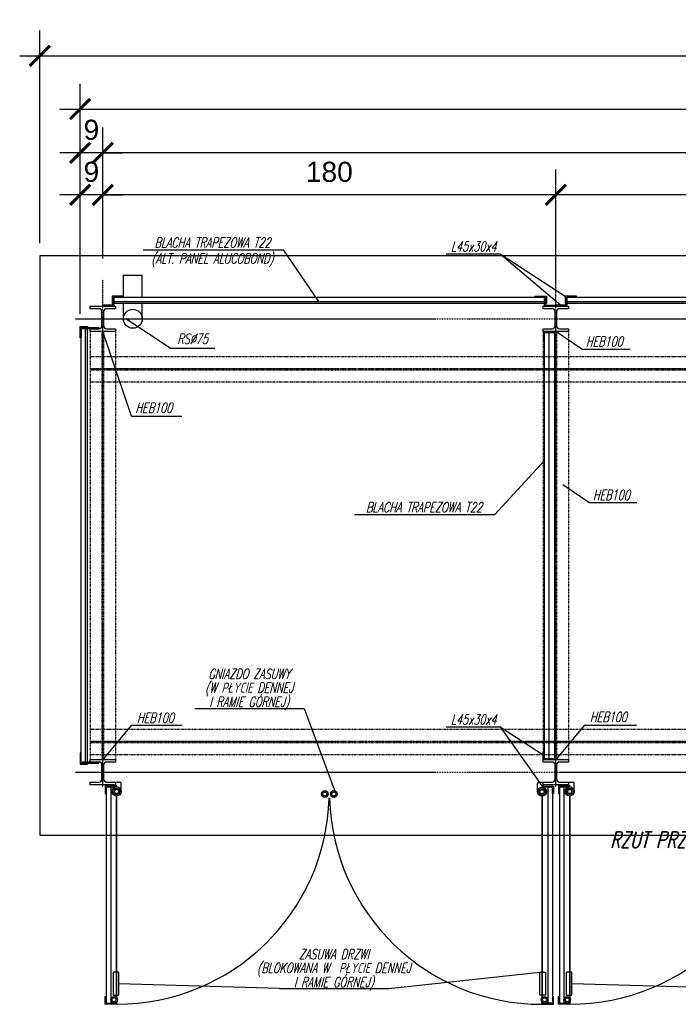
# Model space of a CAD drawing. Extents: x -2911 to 10058, y -5912 to -1002.
# Tile 40 of 43: x 7648 to 7909, y -1806 to -1415. Entities that reach past the tile are written whole.
import ezdxf
from ezdxf.enums import TextEntityAlignment as Align

# ---------------------------------------------------------------- set-up
doc = ezdxf.new("R2010")
doc.units = 0
doc.header["$LTSCALE"] = 1.125
for name, pattern in [('DASHDOT2', [0.5, 0.25, -0.125, 0, -0.125]), ('DASHDOTX2', [2, 1, -0.5, 0, -0.5]), ('DP', [0.5, 0.3, -0.2]), ('MP', [0.25, 0.15, -0.1])]:
    doc.linetypes.add(name, pattern=pattern)
doc.layers.get('DEFPOINTS').update_dxf_attribs({"linetype": 'CONTINUOUS'})
for name, color, linetype in [('--RAMKA', 7, 'CONTINUOUS'), ('BA_LPD', 7, 'DP'), ('BA_LPM', 7, 'MP'), ('BA_PRG', 3, 'CONTINUOUS'), ('BA_SZR', 7, 'CONTINUOUS'), ('BA_TXS', 1, 'CONTINUOUS'), ('BZ_PRS', 2, 'CONTINUOUS'), ('osie', 5, 'DASHDOTX2'), ('SCIANY', 5, 'CONTINUOUS')]:
    doc.layers.add(name, color=color, linetype=linetype)
doc.layers.add('wymiary', color=1, linetype='CONTINUOUS', lineweight=20)
doc.styles.add('style1', font='ARIAL.TTF')
doc.styles.add('style2', font='romans.shx', dxfattribs={"width": 0.7, "oblique": 15})
doc.dimstyles.new('Copy of PKN-WEW', dxfattribs={"dimtxt": 6, "dimasz": 6, "dimexe": 10, "dimexo": 5, "dimgap": 5, "dimtad": 1, "dimdec": 0, "dimrnd": 0.5, "dimzin": 9, "dimdsep": 46, "dimtxsty": 'style1', "dimblk": 'ARCHTICK', "dimcen": 0, "dimdle": 8, "dimclrd": 152, "dimclre": 153, "dimclrt": 51, "dimadec": 0, "dimazin": 0, "dimtfac": 1, "dimtdec": 0, "dimtix": 1, "dimtofl": 0, "dimtmove": 2, "dimatfit": 0, "dimldrblk": 'ARCHTICK', "dimfxl": 1, "dimtolj": 1, "dimtzin": 2, "dimarcsym": 0})

# ---------------------------------------------------------------- blocks, each defined once
blk = doc.blocks.new('_ArchTick')
at = {"layer": 'wymiary', "color": 0, "linetype": 'Continuous', "const_width": 0.15}
blk.add_lwpolyline([(-0.5, -0.5), (0.5, 0.5)], dxfattribs=at)
blk = doc.blocks.new('*D1119')
at = {"layer": '--RAMKA', "color": 153, "lineweight": -2}
for p, q in [((7860.53, -1519.47), (7860.53, -1474.27)), ((8040.53, -1519.47), (8040.53, -1474.27))]:
    blk.add_line(p, q, dxfattribs=at)
at = {"layer": '--RAMKA', "color": 152, "lineweight": -2}
blk.add_line((8048.53, -1484.27), (7852.53, -1484.27), dxfattribs=at)
at = {"layer": 'DEFPOINTS', "color": 0}
for p in [(7860.53, -1484.27), (7860.53, -1524.47), (8040.53, -1524.47)]:
    blk.add_point(p, dxfattribs=at)
at = {"layer": '--RAMKA', "color": 152, "linetype": 'ByBlock', "lineweight": -2, "xscale": 8, "yscale": 8, "zscale": 8, "rotation": 180}
blk.add_blockref('_ArchTick', (7860.53, -1484.27), dxfattribs=at)
at = {"layer": '--RAMKA', "color": 152, "linetype": 'ByBlock', "lineweight": -2, "xscale": 8, "yscale": 8, "zscale": 8}
blk.add_blockref('_ArchTick', (8040.53, -1484.27), dxfattribs=at)
at = {"layer": '--RAMKA', "color": 51, "insert": (7950.53, -1475.18), "char_height": 8, "attachment_point": 5, "style": 'style1'}
blk.add_mtext('\\A1;180', dxfattribs=at)
blk = doc.blocks.new('*D1120')
at = {"layer": '--RAMKA', "color": 153, "lineweight": -2}
for p, q in [((7680.53, -1509.59), (7680.53, -1474.27)), ((7860.53, -1519.47), (7860.53, -1474.27))]:
    blk.add_line(p, q, dxfattribs=at)
at = {"layer": '--RAMKA', "color": 152, "lineweight": -2}
blk.add_line((7868.53, -1484.27), (7672.53, -1484.27), dxfattribs=at)
at = {"layer": 'DEFPOINTS', "color": 0}
for p in [(7680.53, -1484.27), (7680.53, -1514.59), (7860.53, -1524.47)]:
    blk.add_point(p, dxfattribs=at)
at = {"layer": '--RAMKA', "color": 152, "linetype": 'ByBlock', "lineweight": -2, "xscale": 8, "yscale": 8, "zscale": 8, "rotation": 180}
blk.add_blockref('_ArchTick', (7680.53, -1484.27), dxfattribs=at)
at = {"layer": '--RAMKA', "color": 152, "linetype": 'ByBlock', "lineweight": -2, "xscale": 8, "yscale": 8, "zscale": 8}
blk.add_blockref('_ArchTick', (7860.53, -1484.27), dxfattribs=at)
at = {"layer": '--RAMKA', "color": 51, "insert": (7770.53, -1475.18), "char_height": 8, "attachment_point": 5, "style": 'style1'}
blk.add_mtext('\\A1;180', dxfattribs=at)
blk = doc.blocks.new('*D1121')
at = {"layer": '--RAMKA', "color": 153, "lineweight": -2}
for p, q in [((7680.53, -1479.27), (7680.53, -1457.57)), ((8220.53, -1479.27), (8220.53, -1457.57))]:
    blk.add_line(p, q, dxfattribs=at)
at = {"layer": '--RAMKA', "color": 152, "lineweight": -2}
blk.add_line((8228.53, -1467.57), (7672.53, -1467.57), dxfattribs=at)
at = {"layer": 'DEFPOINTS', "color": 0}
for p in [(7680.53, -1467.57), (7680.53, -1484.27), (8220.53, -1484.27)]:
    blk.add_point(p, dxfattribs=at)
at = {"layer": '--RAMKA', "color": 152, "linetype": 'ByBlock', "lineweight": -2, "xscale": 8, "yscale": 8, "zscale": 8, "rotation": 180}
blk.add_blockref('_ArchTick', (7680.53, -1467.57), dxfattribs=at)
at = {"layer": '--RAMKA', "color": 152, "linetype": 'ByBlock', "lineweight": -2, "xscale": 8, "yscale": 8, "zscale": 8}
blk.add_blockref('_ArchTick', (8220.53, -1467.57), dxfattribs=at)
at = {"layer": '--RAMKA', "color": 51, "insert": (7950.53, -1458.49), "char_height": 8, "attachment_point": 5, "style": 'style1'}
blk.add_mtext('\\A1;540', dxfattribs=at)
blk = doc.blocks.new('*D1123')
at = {"layer": '--RAMKA', "color": 153, "lineweight": -2}
for p, q in [((7671.53, -1531.57), (7671.53, -1440.2)), ((8229.53, -1531.57), (8229.53, -1440.2))]:
    blk.add_line(p, q, dxfattribs=at)
at = {"layer": '--RAMKA', "color": 152, "lineweight": -2}
blk.add_line((7663.53, -1450.2), (8237.53, -1450.2), dxfattribs=at)
at = {"layer": 'DEFPOINTS', "color": 0}
for p in [(8229.53, -1450.2), (7671.53, -1536.57), (8229.53, -1536.57)]:
    blk.add_point(p, dxfattribs=at)
at = {"layer": '--RAMKA', "color": 152, "linetype": 'ByBlock', "lineweight": -2, "xscale": 8, "yscale": 8, "zscale": 8, "rotation": 180}
blk.add_blockref('_ArchTick', (7671.53, -1450.2), dxfattribs=at)
at = {"layer": '--RAMKA', "color": 152, "linetype": 'ByBlock', "lineweight": -2, "xscale": 8, "yscale": 8, "zscale": 8}
blk.add_blockref('_ArchTick', (8229.53, -1450.2), dxfattribs=at)
at = {"layer": '--RAMKA', "color": 51, "insert": (7950.53, -1441.12), "char_height": 8, "attachment_point": 5, "style": 'style1'}
blk.add_mtext('\\A1;558', dxfattribs=at)
blk = doc.blocks.new('*D1131')
at = {"layer": '--RAMKA', "color": 153, "lineweight": -2}
for p, q in [((7671.53, -1504.59), (7671.53, -1474.27)), ((7680.53, -1504.59), (7680.53, -1474.27))]:
    blk.add_line(p, q, dxfattribs=at)
at = {"layer": '--RAMKA', "color": 152, "lineweight": -2}
for p, q in [((7671.53, -1484.27), (7663.53, -1484.27)), ((7680.53, -1484.27), (7688.53, -1484.27))]:
    blk.add_line(p, q, dxfattribs=at)
at = {"layer": 'DEFPOINTS', "color": 0}
for p in [(7671.53, -1484.27), (7671.53, -1509.59), (7680.53, -1509.59)]:
    blk.add_point(p, dxfattribs=at)
at = {"layer": '--RAMKA', "color": 152, "linetype": 'ByBlock', "lineweight": -2, "xscale": 8, "yscale": 8, "zscale": 8}
blk.add_blockref('_ArchTick', (7671.53, -1484.27), dxfattribs=at)
at = {"layer": '--RAMKA', "color": 152, "linetype": 'ByBlock', "lineweight": -2, "xscale": 8, "yscale": 8, "zscale": 8, "rotation": 180}
blk.add_blockref('_ArchTick', (7680.53, -1484.27), dxfattribs=at)
at = {"layer": '--RAMKA', "color": 51, "insert": (7676.03, -1475.18), "char_height": 8, "attachment_point": 5, "style": 'style1'}
blk.add_mtext('\\A1;9', dxfattribs=at)
blk = doc.blocks.new('*D1132')
at = {"layer": '--RAMKA', "color": 153, "lineweight": -2}
for p, q in [((7671.53, -1469.27), (7671.53, -1457.57)), ((7680.53, -1469.27), (7680.53, -1457.57))]:
    blk.add_line(p, q, dxfattribs=at)
at = {"layer": '--RAMKA', "color": 152, "lineweight": -2}
for p, q in [((7671.53, -1467.57), (7663.53, -1467.57)), ((7680.53, -1467.57), (7688.53, -1467.57))]:
    blk.add_line(p, q, dxfattribs=at)
at = {"layer": 'DEFPOINTS', "color": 0}
for p in [(7671.53, -1467.57), (7671.53, -1474.27), (7680.53, -1474.27)]:
    blk.add_point(p, dxfattribs=at)
at = {"layer": '--RAMKA', "color": 152, "linetype": 'ByBlock', "lineweight": -2, "xscale": 8, "yscale": 8, "zscale": 8}
blk.add_blockref('_ArchTick', (7671.53, -1467.57), dxfattribs=at)
at = {"layer": '--RAMKA', "color": 152, "linetype": 'ByBlock', "lineweight": -2, "xscale": 8, "yscale": 8, "zscale": 8, "rotation": 180}
blk.add_blockref('_ArchTick', (7680.53, -1467.57), dxfattribs=at)
at = {"layer": '--RAMKA', "color": 51, "insert": (7676.03, -1458.49), "char_height": 8, "attachment_point": 5, "style": 'style1'}
blk.add_mtext('\\A1;9', dxfattribs=at)
blk = doc.blocks.new('*D1146')
at = {"layer": '--RAMKA', "color": 153, "lineweight": -2}
for p, q in [((7655.53, -1503.47), (7655.53, -1419.06)), ((8245.53, -1503.47), (8245.53, -1419.06))]:
    blk.add_line(p, q, dxfattribs=at)
at = {"layer": '--RAMKA', "color": 152, "lineweight": -2}
blk.add_line((7647.53, -1429.06), (8253.53, -1429.06), dxfattribs=at)
at = {"layer": 'DEFPOINTS', "color": 0}
for p in [(8245.53, -1429.06), (7655.53, -1508.47), (8245.53, -1508.47)]:
    blk.add_point(p, dxfattribs=at)
at = {"layer": '--RAMKA', "color": 152, "linetype": 'ByBlock', "lineweight": -2, "xscale": 8, "yscale": 8, "zscale": 8, "rotation": 180}
blk.add_blockref('_ArchTick', (7655.53, -1429.06), dxfattribs=at)
at = {"layer": '--RAMKA', "color": 152, "linetype": 'ByBlock', "lineweight": -2, "xscale": 8, "yscale": 8, "zscale": 8}
blk.add_blockref('_ArchTick', (8245.53, -1429.06), dxfattribs=at)
at = {"layer": '--RAMKA', "color": 51, "insert": (7950.53, -1419.97), "char_height": 8, "attachment_point": 5, "style": 'style1'}
blk.add_mtext('\\A1;590', dxfattribs=at)

msp = doc.modelspace()

# ---------------------------------------------------------------- linework, layer by layer
at = {"layer": 'BA_LPD'}
for p, q in [((7675.53, -1538.47), (7675.53, -1708.47)), ((7680.23, -1538.47), (7680.23, -1708.47)), ((7680.83, -1538.47), (7680.83, -1708.47)), ((7685.53, -1538.47), (7685.53, -1708.47)), ((7855.53, -1538.47), (7855.53, -1708.47)), ((7860.23, -1538.47), (7860.23, -1708.47)), ((7860.83, -1538.47), (7860.83, -1708.47)), ((7865.53, -1538.47), (7865.53, -1708.47)), ((7675.53, -1548.47), (8225.53, -1548.47)), ((7675.53, -1553.17), (8225.53, -1553.17)), ((7675.53, -1553.77), (8225.53, -1553.77)), ((7675.53, -1558.47), (8225.53, -1558.47)), ((7675.53, -1696.47), (8225.53, -1696.47)), ((7675.53, -1701.17), (8225.53, -1701.17)), ((7675.53, -1701.77), (8225.53, -1701.77)), ((7675.53, -1706.47), (8225.53, -1706.47))]:
    msp.add_line(p, q, dxfattribs=at)
at = {"layer": 'BA_LPM'}
for points in [[(7684.66, -1792.97), (7684.66, -1802.02), (7686.87, -1802.02), (7686.87, -1792.97)], [(7856.4, -1792.97), (7856.4, -1802.02), (7854.19, -1802.02), (7854.19, -1792.97)], [(7864.66, -1792.97), (7864.66, -1802.02), (7866.87, -1802.02), (7866.87, -1792.97)]]:
    msp.add_lwpolyline(points, close=True, dxfattribs=at)
at = {"layer": 'BA_PRG'}
for points in [[(7684.23, -1524.47), (7684.23, -1527.47), (7684.43, -1527.47, 0.414214), (7684.63, -1527.27), (7684.63, -1525.27, -0.414214), (7685.03, -1524.87), (7688.53, -1524.87, 0.414214), (7688.73, -1524.67), (7688.73, -1524.47)], [(7856.83, -1524.47), (7856.83, -1527.47), (7856.63, -1527.47, -0.414214), (7856.43, -1527.27), (7856.43, -1525.27, 0.414214), (7856.03, -1524.87), (7852.53, -1524.87, -0.414214), (7852.33, -1524.67), (7852.33, -1524.47)], [(7864.23, -1524.47), (7864.23, -1527.47), (7864.43, -1527.47, 0.414214), (7864.63, -1527.27), (7864.63, -1525.27, -0.414214), (7865.03, -1524.87), (7868.53, -1524.87, 0.414214), (7868.73, -1524.67), (7868.73, -1524.47)], [(7685.03, -1528.47), (7685.03, -1525.47), (7684.83, -1525.47, 0.414214), (7684.63, -1525.67), (7684.63, -1527.67, -0.414214), (7684.23, -1528.07), (7680.73, -1528.07, 0.414214), (7680.53, -1528.27), (7680.53, -1528.47)], [(7856.03, -1528.47), (7856.03, -1525.47), (7856.23, -1525.47, -0.414214), (7856.43, -1525.67), (7856.43, -1527.67, 0.414214), (7856.83, -1528.07), (7860.33, -1528.07, -0.414214), (7860.53, -1528.27), (7860.53, -1528.47)], [(7865.03, -1528.47), (7865.03, -1525.47), (7864.83, -1525.47, 0.414214), (7864.63, -1525.67), (7864.63, -1527.67, -0.414214), (7864.23, -1528.07), (7860.73, -1528.07, 0.414214), (7860.53, -1528.27), (7860.53, -1528.47)], [(7671.53, -1536.57), (7674.53, -1536.57), (7674.53, -1536.77, -0.414214), (7674.33, -1536.97), (7672.33, -1536.97, 0.414214), (7671.93, -1537.37), (7671.93, -1540.87, -0.414214), (7671.73, -1541.07), (7671.53, -1541.07)], [(7855.53, -1538.47), (7855.53, -1541.47), (7855.73, -1541.47, 0.414214), (7855.93, -1541.27), (7855.93, -1539.27, -0.414214), (7856.33, -1538.87), (7859.83, -1538.87, 0.414214), (7860.03, -1538.67), (7860.03, -1538.47)], [(7671.53, -1710.37), (7674.53, -1710.37), (7674.53, -1710.17, 0.414214), (7674.33, -1709.97), (7672.33, -1709.97, -0.414214), (7671.93, -1709.57), (7671.93, -1706.07, 0.414214), (7671.73, -1705.87), (7671.53, -1705.87)], [(7855.53, -1708.47), (7855.53, -1705.47), (7855.73, -1705.47, -0.414214), (7855.93, -1705.67), (7855.93, -1707.67, 0.414214), (7856.33, -1708.07), (7859.83, -1708.07, -0.414214), (7860.03, -1708.27), (7860.03, -1708.47)], [(7681.53, -1718.97), (7681.53, -1721.97), (7681.73, -1721.97, 0.414214), (7681.93, -1721.77), (7681.93, -1719.77, -0.414214), (7682.33, -1719.37), (7685.83, -1719.37, 0.414214), (7686.03, -1719.17), (7686.03, -1718.97)], [(7859.53, -1719.07), (7859.53, -1722.07), (7859.33, -1722.07, -0.414214), (7859.13, -1721.87), (7859.13, -1719.87, 0.414214), (7858.73, -1719.47), (7855.23, -1719.47, -0.414214), (7855.03, -1719.27), (7855.03, -1719.07)], [(7861.53, -1718.97), (7861.53, -1721.97), (7861.73, -1721.97, 0.414214), (7861.93, -1721.77), (7861.93, -1719.77, -0.414214), (7862.33, -1719.37), (7865.83, -1719.37, 0.414214), (7866.03, -1719.17), (7866.03, -1718.97)], [(7681.53, -1805.57), (7681.53, -1802.57), (7681.73, -1802.57, -0.414214), (7681.93, -1802.77), (7681.93, -1804.77, 0.414214), (7682.33, -1805.17), (7685.83, -1805.17, -0.414214), (7686.03, -1805.37), (7686.03, -1805.57)], [(7859.53, -1805.67), (7859.53, -1802.67), (7859.33, -1802.67, 0.414214), (7859.13, -1802.87), (7859.13, -1804.87, -0.414214), (7858.73, -1805.27), (7855.23, -1805.27, 0.414214), (7855.03, -1805.47), (7855.03, -1805.67)], [(7861.53, -1805.57), (7861.53, -1802.57), (7861.73, -1802.57, -0.414214), (7861.93, -1802.77), (7861.93, -1804.77, 0.414214), (7862.33, -1805.17), (7865.83, -1805.17, -0.414214), (7866.03, -1805.37), (7866.03, -1805.57)]]:
    msp.add_lwpolyline(points, format="xyb", close=True, dxfattribs=at)
at = {"layer": 'BA_PRG', "color": 3}
for points in [[(7675.53, -1528.47), (7685.53, -1528.47), (7685.53, -1529.47), (7685.53, -1529.47), (7682.03, -1529.47, 0.414214), (7680.83, -1530.67), (7680.83, -1536.27, 0.414214), (7682.03, -1537.47), (7685.53, -1537.47), (7685.53, -1538.47), (7675.53, -1538.47), (7675.53, -1537.47), (7679.03, -1537.47, 0.414214), (7680.23, -1536.27), (7680.23, -1530.67, 0.414214), (7679.03, -1529.47), (7675.53, -1529.47)], [(7855.53, -1528.47), (7865.53, -1528.47), (7865.53, -1529.47), (7865.53, -1529.47), (7862.03, -1529.47, 0.414214), (7860.83, -1530.67), (7860.83, -1536.27, 0.414214), (7862.03, -1537.47), (7865.53, -1537.47), (7865.53, -1538.47), (7855.53, -1538.47), (7855.53, -1537.47), (7859.03, -1537.47, 0.414214), (7860.23, -1536.27), (7860.23, -1530.67, 0.414214), (7859.03, -1529.47), (7855.53, -1529.47)], [(7675.53, -1708.47), (7685.53, -1708.47), (7685.53, -1709.47), (7685.53, -1709.47), (7682.03, -1709.47, 0.414214), (7680.83, -1710.67), (7680.83, -1716.27, 0.414214), (7682.03, -1717.47), (7685.53, -1717.47), (7685.53, -1718.47), (7675.53, -1718.47), (7675.53, -1717.47), (7679.03, -1717.47, 0.414214), (7680.23, -1716.27), (7680.23, -1710.67, 0.414214), (7679.03, -1709.47), (7675.53, -1709.47)], [(7855.53, -1708.47), (7865.53, -1708.47), (7865.53, -1709.47), (7865.53, -1709.47), (7862.03, -1709.47, 0.414214), (7860.83, -1710.67), (7860.83, -1716.27, 0.414214), (7862.03, -1717.47), (7865.53, -1717.47), (7865.53, -1718.47), (7855.53, -1718.47), (7855.53, -1717.47), (7859.03, -1717.47, 0.414214), (7860.23, -1716.27), (7860.23, -1710.67, 0.414214), (7859.03, -1709.47), (7855.53, -1709.47)]]:
    msp.add_lwpolyline(points, format="xyb", close=True, dxfattribs=at)
at = {"layer": 'BA_PRG'}
for points in [[(7672.53, -1537.47), (7672.53, -1536.97), (7679.03, -1536.97), (7679.03, -1537.47)], [(7672.53, -1709.47), (7672.53, -1709.97), (7679.03, -1709.97), (7679.03, -1709.47)]]:
    msp.add_lwpolyline(points, close=True, dxfattribs=at)
at = {"layer": 'BA_SZR'}
for p, q in [((7838.45, -1507.64), (7862.48, -1528.07)), ((7717.09, -1688.16), (7760.56, -1688.16)), ((7760.56, -1688.16), (7772.98, -1721.7)), ((7838.45, -1695.5), (7855.03, -1719.07)), ((7685.53, -1717.47), (7687.33, -1717.47)), ((7685.53, -1718.47), (7685.53, -1718.97)), ((7687.83, -1721.17), (7687.83, -1717.97)), ((7853.23, -1721.27), (7853.23, -1718.07)), ((7855.53, -1717.57), (7853.73, -1717.57)), ((7855.53, -1718.57), (7855.53, -1719.07)), ((7865.53, -1717.47), (7867.33, -1717.47)), ((7865.53, -1717.47), (7867.33, -1717.47)), ((7865.53, -1718.47), (7865.53, -1719.44)), ((7865.53, -1718.47), (7865.53, -1718.97)), ((7867.83, -1721.17), (7867.83, -1717.97)), ((7867.83, -1721.17), (7867.83, -1717.97)), ((7794.19, -1799.45), (7854.19, -1792.97)), ((7750.72, -1799.45), (7686.87, -1797.49)), ((7930.72, -1799.45), (7866.87, -1797.49)), ((7750.72, -1799.45), (7794.19, -1799.45))]:
    msp.add_line(p, q, dxfattribs=at)
for centre, radius in [((7686.03, -1721.17), 1.8), ((7686.03, -1721.17), 1.3), ((7855.03, -1721.27), 1.8), ((7855.03, -1721.27), 1.3), ((7866.03, -1721.17), 1.8), ((7866.03, -1721.17), 1.8), ((7866.03, -1721.17), 1.3), ((7866.03, -1721.17), 1.3), ((7686.03, -1721.17), 0.8), ((7768.73, -1722.17), 1.3), ((7768.73, -1722.17), 0.8), ((7772.33, -1722.17), 1.3), ((7772.33, -1722.17), 0.8), ((7855.03, -1721.27), 0.8), ((7866.03, -1721.17), 0.8), ((7866.03, -1721.17), 0.8), ((7685.03, -1803.87), 1.3), ((7685.03, -1803.87), 0.8), ((7856.03, -1803.87), 1.3), ((7856.03, -1803.87), 0.8), ((7865.03, -1803.87), 1.3), ((7865.03, -1803.87), 0.8)]:
    msp.add_circle(centre, radius, dxfattribs=at)
for centre, start, end in [((7687.33, -1717.97), 0, 90), ((7853.73, -1718.07), 90, 180), ((7867.33, -1717.97), 0, 90), ((7867.33, -1717.97), 0, 90)]:
    msp.add_arc(centre, 0.5, start, end, dxfattribs=at)
at = {"layer": 'BA_TXS'}
for p, q in [((7685.03, -1524.87), (7856.03, -1524.87)), ((7685.03, -1526.67), (7856.03, -1526.67)), ((7856.03, -1527.47), (7685.03, -1527.47)), ((7865.03, -1524.87), (8036.03, -1524.87)), ((7865.03, -1526.67), (8036.03, -1526.67)), ((8036.03, -1527.47), (7865.03, -1527.47)), ((7671.93, -1709.57), (7671.93, -1537.37)), ((7673.73, -1709.47), (7673.73, -1537.47)), ((7674.53, -1709.47), (7674.53, -1537.47)), ((7855.93, -1539.27), (7855.93, -1707.67)), ((7857.73, -1538.87), (7857.73, -1708.07)), ((7860.03, -1538.47), (7860.03, -1708.47)), ((7681.93, -1719.77), (7681.93, -1804.77)), ((7683.73, -1719.37), (7683.73, -1805.17)), ((7686.03, -1718.97), (7686.03, -1719.37)), ((7686.03, -1719.37), (7686.03, -1718.97)), ((7855.03, -1719.47), (7855.03, -1719.07)), ((7855.03, -1719.07), (7855.03, -1719.47)), ((7857.33, -1719.47), (7857.33, -1805.27)), ((7859.13, -1719.87), (7859.13, -1804.87)), ((7861.93, -1719.77), (7861.93, -1804.77)), ((7863.73, -1719.37), (7863.73, -1805.17)), ((7866.03, -1718.97), (7866.03, -1719.37)), ((7866.03, -1719.37), (7866.03, -1718.97)), ((7686.03, -1722.97), (7686.03, -1803.04)), ((7686.03, -1803.04), (7686.03, -1722.97)), ((7855.03, -1723.07), (7855.03, -1803.04)), ((7855.03, -1803.04), (7855.03, -1723.07)), ((7864.23, -1721.17), (7863.83, -1721.17)), ((7863.83, -1721.17), (7864.23, -1721.17)), ((7866.03, -1722.97), (7866.03, -1803.04)), ((7866.03, -1803.04), (7866.03, -1722.97)), ((7686.03, -1805.57), (7686.03, -1804.7)), ((7686.03, -1804.7), (7686.03, -1805.57)), ((7855.03, -1805.67), (7855.03, -1804.7)), ((7855.03, -1804.7), (7855.03, -1805.67)), ((7866.03, -1805.57), (7866.03, -1804.7)), ((7866.03, -1804.7), (7866.03, -1805.57))]:
    msp.add_line(p, q, dxfattribs=at)
at = {"layer": 'BZ_PRS'}
msp.add_lwpolyline([(7655.53, -1738.47), (8245.53, -1738.47), (8245.53, -1508.47), (7655.53, -1508.47)], close=True, dxfattribs=at)
at = {"layer": 'osie', "linetype": 'DASHDOT2'}
for p, q in [((7860.53, -1719.22), (7860.53, -1514.59)), ((7680.53, -1719.22), (7680.53, -1517.87)), ((7669.65, -1533.47), (8232.32, -1533.47)), ((8225.53, -1553.47), (7675.53, -1553.47)), ((8225.53, -1701.47), (7675.53, -1701.47)), ((7669.65, -1713.47), (8239.41, -1713.47))]:
    msp.add_line(p, q, dxfattribs=at)
at = {"layer": 'SCIANY', "color": 1, "linetype": 'Continuous'}
for p, q in [((7696.52, -1506.11), (7752.29, -1506.11)), ((7766.43, -1526.64), (7752.29, -1506.11)), ((7816.95, -1507.64), (7838.45, -1507.64)), ((7838.45, -1507.64), (7864.23, -1524.47)), ((7688.73, -1524.87), (7688.73, -1516.12)), ((7688.73, -1516.12), (7696.23, -1516.12)), ((7696.23, -1524.87), (7696.23, -1516.12)), ((7688.73, -1533.47), (7688.73, -1527.47)), ((7696.23, -1533.47), (7696.23, -1527.47)), ((7707.27, -1545.1), (7689.71, -1533.47)), ((7691.95, -1572.18), (7680.53, -1538.47)), ((7870.89, -1545.5), (7860.53, -1538.47)), ((7707.27, -1545.1), (7725.07, -1545.1)), ((7870.89, -1545.5), (7889.96, -1545.5)), ((7691.95, -1572.18), (7711.99, -1572.18)), ((7836.34, -1611.21), (7855.93, -1589.83)), ((7873.67, -1606.48), (7863.31, -1599.46)), ((7873.67, -1606.48), (7892.73, -1606.48)), ((7780.57, -1611.21), (7836.34, -1611.21)), ((7691.95, -1694.82), (7680.53, -1708.47)), ((7691.95, -1694.82), (7711.94, -1694.82)), ((7816.95, -1695.5), (7838.45, -1695.5)), ((7838.45, -1695.5), (7855.53, -1706.65)), ((7871.95, -1694.82), (7860.53, -1708.47)), ((7871.95, -1694.82), (7892.58, -1694.82))]:
    msp.add_line(p, q, dxfattribs=at)
msp.add_circle((7692.48, -1533.47), 3.75, dxfattribs=at)
for centre, radius, start, end in [((7686.43, -1721.54), 84.03, 269.731, 358.4979), ((7854.81, -1721.46), 84.21, 181.5509, 270.1504), ((7866.43, -1721.54), 84.03, 269.731, 358.4979)]:
    msp.add_arc(centre, radius, start, end, dxfattribs=at)

# ---------------------------------------------------------------- texts
at = {"layer": 'wymiary', "color": 6, "style": 'style2', "oblique": 15, "width": 0.7}
for s, p in [('BLACHA TRAPEZOWA T22', (7724.12, -1503.22)), ('L45x30x4', (7827.89, -1504.75)), ('(ALT. PANEL ALUCOBOND)', (7724.12, -1509.81)), ('RS%%c75', (7716.24, -1541.42)), ('BLACHA TRAPEZOWA T22', (7808.17, -1608.32)), ('GNIAZDO ZASUWY', (7738.7, -1674.5)), ('(W PŁYCIE DENNEJ', (7738.7, -1680.23)), ('I RAMIE GÓRNEJ)', (7738.7, -1685.56)), ('L45x30x4', (7827.89, -1692.61)), ('ZASUWA DRZWI', (7772.34, -1785.79)), ('(BLOKOWANA W  PŁYCIE DENNEJ', (7772.34, -1791.52)), ('I RAMIE GÓRNEJ)', (7772.34, -1796.86))]:
    msp.add_text(s, height=4, dxfattribs=at).set_placement(p, align=Align.MIDDLE)
for s, height, p in [('HEB100', 4, (7872.45, -1544.45)), ('HEB100', 4, (7693.51, -1570.85)), ('HEB100', 4, (7875.22, -1605.44)), ('HEB100', 4, (7694.1, -1693.89)), ('HEB100', 4, (7874.1, -1693.57)), ('RZUT PRZYZIEMIA', 6.4, (7882.06, -1743.55))]:
    msp.add_text(s, height=height, dxfattribs=at).set_placement(p)

# ---------------------------------------------------------------- dimensions: what is measured, and where the dimension line sits
at = {"layer": '--RAMKA'}
for base, p1, p2, picture, middle in [((8245.53, -1429.06), (7655.53, -1508.47), (8245.53, -1508.47), '*D1146', (7950.53, -1419.97)), ((8229.53, -1450.2), (7671.53, -1536.57), (8229.53, -1536.57), '*D1123', (7950.53, -1441.12)), ((7671.53, -1467.57), (7680.53, -1474.27), (7671.53, -1474.27), '*D1132', (7676.03, -1458.49)), ((7680.53, -1467.57), (8220.53, -1484.27), (7680.53, -1484.27), '*D1121', (7950.53, -1458.49)), ((7671.53, -1484.27), (7680.53, -1509.59), (7671.53, -1509.59), '*D1131', (7676.03, -1475.18)), ((7680.53, -1484.27), (7860.53, -1524.47), (7680.53, -1514.59), '*D1120', (7770.53, -1475.18)), ((7860.53, -1484.27), (8040.53, -1524.47), (7860.53, -1524.47), '*D1119', (7950.53, -1475.18))]:
    dim = msp.add_linear_dim(base=base, p1=p1, p2=p2, dimstyle='Copy of PKN-WEW', override={"dimtxt": 8, "dimasz": 8, "dimtxsty": 'style1', "dimblk1": 'ArchTick', "dimblk2": 'ArchTick', "dimsah": 1, "dimldrblk": 'ArchTick'}, dxfattribs=at)
    dim.commit()
    dim.dimension.update_dxf_attribs({"geometry": picture, "text_midpoint": middle})

doc.saveas('drawing.dxf')
